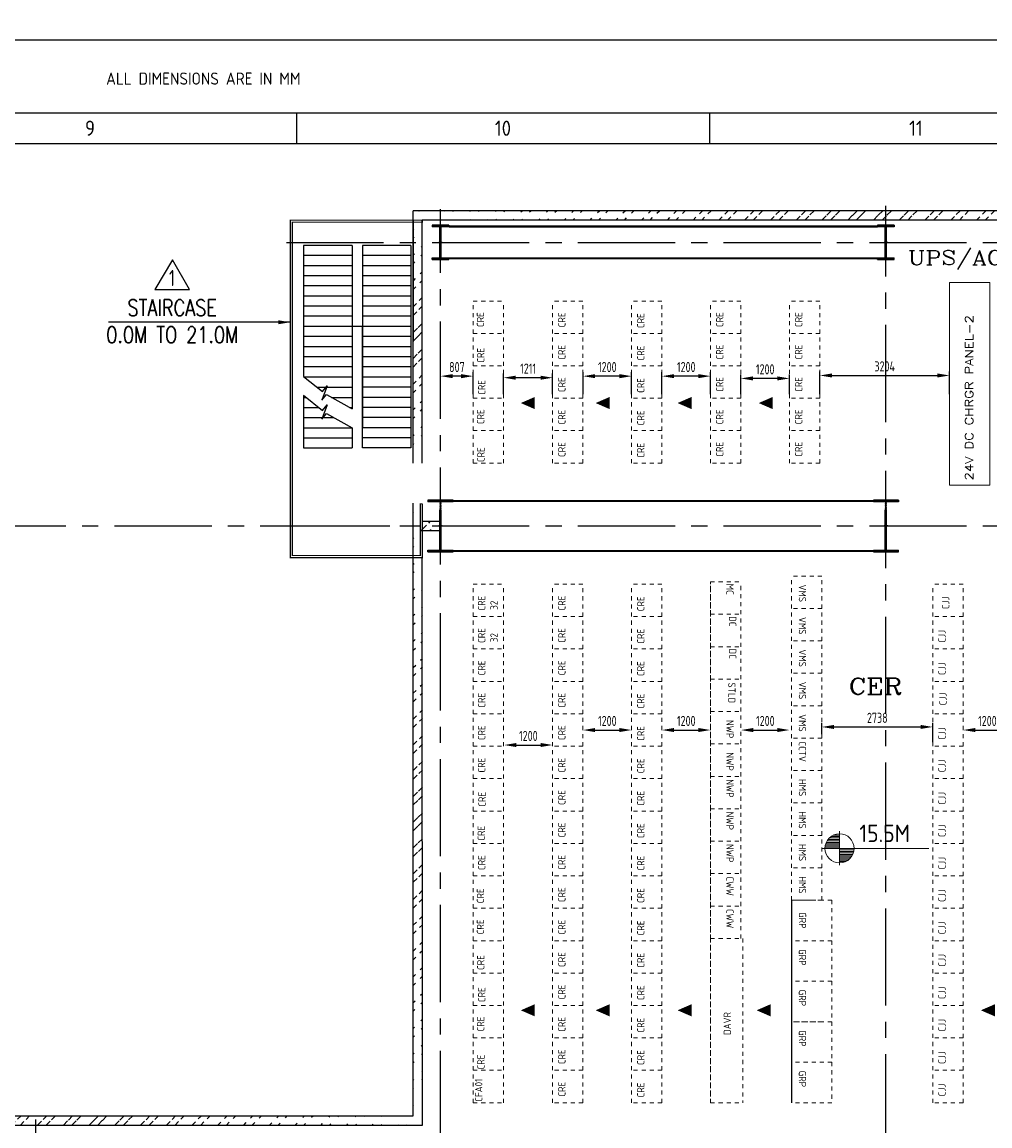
# Model space of a CAD drawing. Extents: x -287416 to 4934791, y -504132 to 1826789.
# Tile 23 of 132: x 51727 to 75633, y -230944 to -203697. Entities that reach past the tile are written whole.
import ezdxf
from ezdxf.enums import TextEntityAlignment as Align

# ---------------------------------------------------------------- set-up
doc = ezdxf.new("R2010")
doc.units = 0
doc.header["$LTSCALE"] = 800
doc.header["$MEASUREMENT"] = 0
for name, pattern in [('CENTER', [2, 1.25, -0.25, 0.25, -0.25]), ('CENTER2', [1.125, 0.75, -0.125, 0.125, -0.125]), ('CONTINOUS', [0]), ('DASHED', [0.75, 0.5, -0.25]), ('HIDDENS', [0.25, 0.125, -0.125])]:
    doc.linetypes.add(name, pattern=pattern)
doc.layers.get('0').update_dxf_attribs({"linetype": 'CONTINUOUS'})
doc.layers.get('DEFPOINTS').update_dxf_attribs({"linetype": 'CONTINUOUS'})
for name, color, linetype in [('COL', 1, 'CENTER'), ('GRID', 8, 'CENTER'), ('HANGERS', 1, 'CONTINUOUS'), ('HATCH', 9, 'CONTINUOUS'), ('WALL', 6, 'CONTINUOUS'), ('WALLH', 2, 'CONTINUOUS')]:
    doc.layers.add(name, color=color, linetype=linetype)
for name, color, linetype, lineweight in [('DIM', 4, 'CONTINUOUS', 15), ('LEADER', 4, 'CONTINUOUS', 15), ('pnl', 251, 'HIDDENS', 9), ('T', 3, 'CONTINUOUS', 15), ('TEXT', 3, 'CONTINUOUS', 15)]:
    doc.layers.add(name, color=color, linetype=linetype, lineweight=lineweight)
doc.styles.add('ROMANC', font='romanc')
doc.styles.add('ROMANS', font='ISO9.shx', dxfattribs={"width": 0.8})
doc.styles.add('S3', font='ROMANS1.SHX', dxfattribs={"width": 0.8})
doc.styles.get("Standard").update_dxf_attribs({"font": 'ISO9'})
doc.dimstyles.new('GS', dxfattribs={"dimscale": 100, "dimtxt": 2.5, "dimasz": 3, "dimexe": 1, "dimexo": 1, "dimgap": 1, "dimtad": 1, "dimdec": 0, "dimzin": 0, "dimdsep": 46, "dimtxsty": 'ROMANS', "dimcen": 0.09, "dimclrd": 4, "dimclre": 8, "dimclrt": 3, "dimadec": 0, "dimazin": 0, "dimtfac": 1, "dimtdec": 0, "dimtofl": 0, "dimtmove": 0, "dimatfit": 3, "dimfxl": 1, "dimtolj": 1, "dimtzin": 0, "dimarcsym": 0})
pattern_1 = [(45, (-23816.73, -357656.9), (-318.198, 318.198), []), (45, (-23604.6, -357656.9), (-318.198, 318.198), [])]

# ---------------------------------------------------------------- blocks, each defined once
blk = doc.blocks.new('A$C731D3036')
for p, q in [((-1256.21, 1843.18), (-1256.21, 1832.06)), ((-1105.02, 1843.18), (-1105.02, 1832.06)), ((-2401.24, 1832.07), (-215.67, 1832.07))]:
    blk.add_line(p, q)
for points in [[(0, 1869.86), (-2643.59, 1869.86), (-2643.59, 0), (0, 0)], [(-26.68, 1843.18), (-2616.91, 1843.18), (-2616.91, 26.68), (-26.68, 26.68)]]:
    blk.add_lwpolyline(points, close=True)
blk.add_text('ALL DIMENSIONS ARE IN MM', height=4.4467).set_placement((-1290.3, 1853.55), align=Align.CENTER)
for s, height, p in [('9', 5.56, (-1331.8, 1837.62)), ('10', 5.558, (-1180.61, 1837.62)), ('11', 5.558, (-1029.42, 1837.62))]:
    blk.add_text(s, height=height).set_placement(p, align=Align.MIDDLE)
blk = doc.blocks.new('*X7')
at = {"color": 0}
for p, q in [((36132, 29350), (36330, 29350)), ((36154, 29375), (36330, 29375)), ((36183, 29400), (36330, 29400)), ((36226, 29425), (36330, 29425)), ((36080, 29200), (36330, 29200)), ((36081, 29225), (36330, 29225)), ((36085, 29250), (36330, 29250)), ((36092, 29275), (36330, 29275)), ((36102, 29300), (36330, 29300)), ((36115, 29325), (36330, 29325))]:
    blk.add_line(p, q, dxfattribs=at)
blk = doc.blocks.new('LL')
for p, q in [((-711, 0), (-711, 423)), ((-1136, 0), (-711, 0)), ((1493, 0), (-711, 0)), ((-711, 0), (-711, -418))]:
    blk.add_line(p, q)
for start, end in [(90, 180), (0, 90), (180, 270), (270, 0)]:
    blk.add_arc((-711, 0), 360, start, end)
at = {"xscale": 1.440000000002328, "yscale": 1.440000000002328, "zscale": 1.440000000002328}
blk.add_blockref('*X7', (-53026, -42044), dxfattribs=at)
at = {"xscale": 1.440000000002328, "yscale": 1.440000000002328, "zscale": 1.440000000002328, "rotation": 180}
blk.add_blockref('*X7', (51604, 42044), dxfattribs=at)
at = {"flags": 4}
blk.add_attdef('LEVEL', (-222, 154), '', height=432, dxfattribs=at)
blk = doc.blocks.new('*D274')
at = {"layer": 'DEFPOINTS', "color": 0, "transparency": 16777216}
for p in [(63632, -221542), (64832, -221542), (64832, -221542)]:
    blk.add_point(p, dxfattribs=at)
at = {"layer": 'WALLH', "color": 4, "lineweight": -2, "transparency": 16777216}
blk.add_line((63932, -221542), (64532, -221542), dxfattribs=at)
at = {"layer": 'WALLH', "color": 4, "transparency": 16777216}
for points in [[(63932, -221492), (63932, -221592), (63632, -221542)], [(64532, -221492), (64532, -221592), (64832, -221542)]]:
    blk.add_solid(points, dxfattribs=at)
at = {"layer": 'WALLH', "color": 3, "transparency": 16777216, "insert": (64232, -221317), "char_height": 250, "attachment_point": 5, "style": 'ROMANS'}
blk.add_mtext('\\A1;1200', dxfattribs=at)
blk = doc.blocks.new('*D275')
at = {"layer": 'DEFPOINTS', "color": 0, "transparency": 16777216}
for p in [(65582, -221172), (66782, -221172), (66782, -221172)]:
    blk.add_point(p, dxfattribs=at)
at = {"layer": 'WALLH', "color": 4, "lineweight": -2, "transparency": 16777216}
blk.add_line((65882, -221172), (66482, -221172), dxfattribs=at)
at = {"layer": 'WALLH', "color": 4, "transparency": 16777216}
for points in [[(65882, -221122), (65882, -221222), (65582, -221172)], [(66482, -221122), (66482, -221222), (66782, -221172)]]:
    blk.add_solid(points, dxfattribs=at)
at = {"layer": 'WALLH', "color": 3, "transparency": 16777216, "insert": (66182, -220947), "char_height": 250, "attachment_point": 5, "style": 'ROMANS'}
blk.add_mtext('\\A1;1200', dxfattribs=at)
blk = doc.blocks.new('*D276')
at = {"layer": 'DEFPOINTS', "color": 0, "transparency": 16777216}
for p in [(67532, -221172), (68732, -221172), (68732, -221172)]:
    blk.add_point(p, dxfattribs=at)
at = {"layer": 'DIM', "color": 4, "lineweight": -2, "transparency": 16777216}
blk.add_line((67832, -221172), (68432, -221172), dxfattribs=at)
at = {"layer": 'DIM', "color": 4, "transparency": 16777216}
for points in [[(67832, -221122), (67832, -221222), (67532, -221172)], [(68432, -221122), (68432, -221222), (68732, -221172)]]:
    blk.add_solid(points, dxfattribs=at)
at = {"layer": 'DIM', "color": 3, "transparency": 16777216, "insert": (68132, -220947), "char_height": 250, "attachment_point": 5, "style": 'ROMANS'}
blk.add_mtext('\\A1;1200', dxfattribs=at)
blk = doc.blocks.new('*D277')
at = {"layer": 'DEFPOINTS', "color": 0, "transparency": 16777216}
for p in [(74970, -221172), (76170, -221172), (76170, -221172)]:
    blk.add_point(p, dxfattribs=at)
at = {"layer": 'DIM', "color": 4, "lineweight": -2, "transparency": 16777216}
blk.add_line((75270, -221172), (75870, -221172), dxfattribs=at)
at = {"layer": 'DIM', "color": 4, "transparency": 16777216}
for points in [[(75270, -221122), (75270, -221222), (74970, -221172)], [(75870, -221122), (75870, -221222), (76170, -221172)]]:
    blk.add_solid(points, dxfattribs=at)
at = {"layer": 'DIM', "color": 3, "transparency": 16777216, "insert": (75570, -220947), "char_height": 250, "attachment_point": 5, "style": 'ROMANS'}
blk.add_mtext('\\A1;1200', dxfattribs=at)
blk = doc.blocks.new('*D278')
at = {"layer": 'DEFPOINTS', "color": 0, "transparency": 16777216}
for p in [(69485, -221172), (70685, -221172), (70685, -221172)]:
    blk.add_point(p, dxfattribs=at)
at = {"layer": 'DIM', "color": 4, "lineweight": -2, "transparency": 16777216}
blk.add_line((69785, -221172), (70385, -221172), dxfattribs=at)
at = {"layer": 'DIM', "color": 4, "transparency": 16777216}
for points in [[(69785, -221122), (69785, -221222), (69485, -221172)], [(70385, -221122), (70385, -221222), (70685, -221172)]]:
    blk.add_solid(points, dxfattribs=at)
at = {"layer": 'DIM', "color": 3, "transparency": 16777216, "insert": (70085, -220947), "char_height": 250, "attachment_point": 5, "style": 'ROMANS'}
blk.add_mtext('\\A1;1200', dxfattribs=at)
blk = doc.blocks.new('*D283')
at = {"layer": 'DEFPOINTS', "color": 0, "transparency": 16777216}
for p in [(62063, -212437), (62063, -212715), (62870, -212982)]:
    blk.add_point(p, dxfattribs=at)
at = {"layer": 'DIM', "color": 8, "lineweight": -2, "transparency": 16777216}
for p, q in [((62063, -212615), (62063, -212337)), ((62870, -212882), (62870, -212337))]:
    blk.add_line(p, q, dxfattribs=at)
at = {"layer": 'DIM', "color": 4, "lineweight": -2, "transparency": 16777216}
blk.add_line((62570, -212437), (62363, -212437), dxfattribs=at)
at = {"layer": 'DIM', "color": 4, "transparency": 16777216}
for points in [[(62363, -212387), (62363, -212487), (62063, -212437)], [(62570, -212387), (62570, -212487), (62870, -212437)]]:
    blk.add_solid(points, dxfattribs=at)
at = {"layer": 'DIM', "color": 3, "transparency": 16777216, "insert": (62467, -212212), "char_height": 250, "attachment_point": 5, "style": 'ROMANS'}
blk.add_mtext('\\A1;807', dxfattribs=at)
blk = doc.blocks.new('*D284')
at = {"layer": 'DEFPOINTS', "color": 0, "transparency": 16777216}
for p in [(63620, -212475), (63620, -212982), (64832, -212982)]:
    blk.add_point(p, dxfattribs=at)
at = {"layer": 'DIM', "color": 8, "lineweight": -2, "transparency": 16777216}
for p, q in [((63620, -212882), (63620, -212375)), ((64832, -212882), (64832, -212375))]:
    blk.add_line(p, q, dxfattribs=at)
at = {"layer": 'DIM', "color": 4, "lineweight": -2, "transparency": 16777216}
blk.add_line((64532, -212475), (63920, -212475), dxfattribs=at)
at = {"layer": 'DIM', "color": 4, "transparency": 16777216}
for points in [[(63920, -212425), (63920, -212525), (63620, -212475)], [(64532, -212425), (64532, -212525), (64832, -212475)]]:
    blk.add_solid(points, dxfattribs=at)
at = {"layer": 'DIM', "color": 3, "transparency": 16777216, "insert": (64226, -212250), "char_height": 250, "attachment_point": 5, "style": 'ROMANS'}
blk.add_mtext('\\A1;1211', dxfattribs=at)
blk = doc.blocks.new('*D285')
at = {"layer": 'DEFPOINTS', "color": 0, "transparency": 16777216}
for p in [(65582, -212437), (65582, -212982), (66782, -212982)]:
    blk.add_point(p, dxfattribs=at)
at = {"layer": 'DIM', "color": 8, "lineweight": -2, "transparency": 16777216}
for p, q in [((65582, -212882), (65582, -212337)), ((66782, -212882), (66782, -212337))]:
    blk.add_line(p, q, dxfattribs=at)
at = {"layer": 'DIM', "color": 4, "lineweight": -2, "transparency": 16777216}
blk.add_line((66482, -212437), (65882, -212437), dxfattribs=at)
at = {"layer": 'DIM', "color": 4, "transparency": 16777216}
for points in [[(65882, -212387), (65882, -212487), (65582, -212437)], [(66482, -212387), (66482, -212487), (66782, -212437)]]:
    blk.add_solid(points, dxfattribs=at)
at = {"layer": 'DIM', "color": 3, "transparency": 16777216, "insert": (66182, -212212), "char_height": 250, "attachment_point": 5, "style": 'ROMANS'}
blk.add_mtext('\\A1;1200', dxfattribs=at)
blk = doc.blocks.new('*D286')
at = {"layer": 'DEFPOINTS', "color": 0, "transparency": 16777216}
for p in [(67532, -212437), (67532, -212982), (68732, -212982)]:
    blk.add_point(p, dxfattribs=at)
at = {"layer": 'DIM', "color": 8, "lineweight": -2, "transparency": 16777216}
for p, q in [((67532, -212882), (67532, -212337)), ((68732, -212882), (68732, -212337))]:
    blk.add_line(p, q, dxfattribs=at)
at = {"layer": 'DIM', "color": 4, "lineweight": -2, "transparency": 16777216}
blk.add_line((68432, -212437), (67832, -212437), dxfattribs=at)
at = {"layer": 'DIM', "color": 4, "transparency": 16777216}
for points in [[(67832, -212387), (67832, -212487), (67532, -212437)], [(68432, -212387), (68432, -212487), (68732, -212437)]]:
    blk.add_solid(points, dxfattribs=at)
at = {"layer": 'DIM', "color": 3, "transparency": 16777216, "insert": (68132, -212212), "char_height": 250, "attachment_point": 5, "style": 'ROMANS'}
blk.add_mtext('\\A1;1200', dxfattribs=at)
blk = doc.blocks.new('*D287')
at = {"layer": 'DEFPOINTS', "color": 0, "transparency": 16777216}
for p in [(69482, -212493), (69482, -212982), (70682, -212982)]:
    blk.add_point(p, dxfattribs=at)
at = {"layer": 'DIM', "color": 8, "lineweight": -2, "transparency": 16777216}
for p, q in [((69482, -212882), (69482, -212393)), ((70682, -212882), (70682, -212393))]:
    blk.add_line(p, q, dxfattribs=at)
at = {"layer": 'DIM', "color": 4, "lineweight": -2, "transparency": 16777216}
blk.add_line((70382, -212493), (69782, -212493), dxfattribs=at)
at = {"layer": 'DIM', "color": 4, "transparency": 16777216}
for points in [[(69782, -212443), (69782, -212543), (69482, -212493)], [(70382, -212443), (70382, -212543), (70682, -212493)]]:
    blk.add_solid(points, dxfattribs=at)
at = {"layer": 'DIM', "color": 3, "transparency": 16777216, "insert": (70082, -212268), "char_height": 250, "attachment_point": 5, "style": 'ROMANS'}
blk.add_mtext('\\A1;1200', dxfattribs=at)
blk = doc.blocks.new('*D288')
at = {"layer": 'DEFPOINTS', "color": 0, "transparency": 16777216}
for p in [(74636, -212420), (71432, -212982), (74636, -212982)]:
    blk.add_point(p, dxfattribs=at)
at = {"layer": 'DIM', "color": 8, "lineweight": -2, "transparency": 16777216}
for p, q in [((71432, -212882), (71432, -212320)), ((74636, -212882), (74636, -212320))]:
    blk.add_line(p, q, dxfattribs=at)
at = {"layer": 'DIM', "color": 4, "lineweight": -2, "transparency": 16777216}
blk.add_line((71732, -212420), (74336, -212420), dxfattribs=at)
at = {"layer": 'DIM', "color": 4, "transparency": 16777216}
for points in [[(71732, -212370), (71732, -212470), (71432, -212420)], [(74336, -212370), (74336, -212470), (74636, -212420)]]:
    blk.add_solid(points, dxfattribs=at)
at = {"layer": 'DIM', "color": 3, "transparency": 16777216, "insert": (73034, -212195), "char_height": 250, "attachment_point": 5, "style": 'ROMANS'}
blk.add_mtext('\\A1;3204', dxfattribs=at)
blk = doc.blocks.new('*D292')
at = {"layer": 'DEFPOINTS', "color": 0, "transparency": 16777216}
for p in [(74220, -221096), (71482, -221372), (74220, -221572)]:
    blk.add_point(p, dxfattribs=at)
at = {"layer": 'DIM', "color": 8, "lineweight": -2, "transparency": 16777216}
for p, q in [((71482, -221272), (71482, -220996)), ((74220, -221472), (74220, -220996))]:
    blk.add_line(p, q, dxfattribs=at)
at = {"layer": 'DIM', "color": 4, "lineweight": -2, "transparency": 16777216}
blk.add_line((71782, -221096), (73920, -221096), dxfattribs=at)
at = {"layer": 'DIM', "color": 4, "transparency": 16777216}
for points in [[(71782, -221046), (71782, -221146), (71482, -221096)], [(73920, -221046), (73920, -221146), (74220, -221096)]]:
    blk.add_solid(points, dxfattribs=at)
at = {"layer": 'DIM', "color": 3, "transparency": 16777216, "insert": (72851, -220871), "char_height": 250, "attachment_point": 5, "style": 'ROMANS'}
blk.add_mtext('\\A1;2738', dxfattribs=at)
blk = doc.blocks.new('e row column')
at = {"layer": 'COL'}
h = blk.add_hatch(dxfattribs=at)
h.set_pattern_fill('ANSI31', color=256, scale=100, style=0)
h.paths.add_polyline_path([(-205, -385), (205, -385), (205, -425), (-205, -425)])
h.paths.add_polyline_path([(205, 425), (205, 385), (-205, 385), (-205, 425)])
edge = h.paths.add_edge_path()
edge.add_line((-16, -385), (-16, 385))
edge.add_line((16, -385), (16, 385))
for p, q in [((205, 425), (-205, 425)), ((-205, 425), (-205, 385)), ((205, 385), (-205, 385)), ((-16, -385), (-16, 385)), ((16, -385), (16, 385)), ((205, 425), (205, 385)), ((-205, -385), (205, -385)), ((-205, -425), (-205, -385)), ((-205, -425), (205, -425)), ((205, -425), (205, -385))]:
    blk.add_line(p, q, dxfattribs=at)
at = {"layer": 'COL', "color": 2}
for p, q in [((0, -475), (0, 475)), ((44, 0), (-44, 0))]:
    blk.add_line(p, q, dxfattribs=at)
blk = doc.blocks.new('A$C14326149')
at = {"layer": 'COL'}
h = blk.add_hatch(dxfattribs=at)
h.set_pattern_fill('ANSI31', color=256, scale=100, style=0)
h.paths.add_polyline_path([(310, 640), (0, 640), (0, 600), (310, 600)])
h.paths.add_polyline_path([(0, 600), (0, 640), (-310, 640), (-310, 600)])
h.paths.add_polyline_path([(0, -640), (0, -600), (-310, -600), (-310, -640)])
h.paths.add_polyline_path([(0, -600), (0, -640), (310, -640), (310, -600)])
h.paths.add_polyline_path([(-16, 0), (0, 0), (0, 600), (-16, 600)])
h.paths.add_polyline_path([(0, 0), (16, 0), (16, 600), (0, 600)])
h.paths.add_polyline_path([(16, 0), (0, 0), (0, -600), (16, -600)])
h.paths.add_polyline_path([(-16, -600), (0, -600), (0, 0), (-16, 0)])
for p, q in [((310, 640), (-310, 640)), ((-310, 640), (-310, 600)), ((310, 600), (-310, 600)), ((-16, -600), (-16, 600)), ((16, -600), (16, 600)), ((310, 640), (310, 600)), ((-310, -600), (310, -600)), ((-310, -640), (-310, -600)), ((-310, -640), (310, -640)), ((310, -640), (310, -600))]:
    blk.add_line(p, q, dxfattribs=at)
at = {"layer": 'COL', "color": 2}
for p, q in [((0, -672), (0, 672)), ((44, 0), (-44, 0))]:
    blk.add_line(p, q, dxfattribs=at)

msp = doc.modelspace()

# ---------------------------------------------------------------- hatches: boundary and pattern name
at = {"layer": 'HATCH'}
h = msp.add_hatch(dxfattribs=at)
h.set_pattern_fill('ANSI32', color=256, scale=1200, style=0)
h.set_pattern_definition(pattern_1)
edge = h.paths.add_edge_path()
edge.add_line((61383.1, -214587.7), (61384, -208353.4))
edge.add_line((61613.1, -214587.7), (61612.7, -208583.4))
h = msp.add_hatch(dxfattribs=at)
h.set_pattern_fill('ANSI32', color=256, scale=1200, style=0)
h.set_pattern_definition([(45, (-22816.73, -355705.13), (-318.198, 318.198), []), (45, (-22604.6, -355705.13), (-318.198, 318.198), [])])
edge = h.paths.add_edge_path()
edge.add_line((83609.1, -208355.2), (61383.1, -208353.4))
edge.add_line((83379.1, -208585.1), (61613.1, -208583.4))
h = msp.add_hatch(dxfattribs=at)
h.set_pattern_fill('ANSI32', color=256, scale=1200, style=0)
h.set_pattern_definition([(45, (-25053.42, -360799.9), (-318.198, 318.198), []), (45, (-24841.3, -360799.9), (-318.198, 318.198), [])])
edge = h.paths.add_edge_path()
edge.add_line((61387.6, -230695.2), (61390, -215573.6))
edge.add_line((61617.1, -230925.2), (61613, -216915.2))
h = msp.add_hatch(dxfattribs=at)
h.set_pattern_fill('ANSI32', color=256, scale=1200, style=0)
h.set_pattern_definition(pattern_1)
edge = h.paths.add_edge_path()
edge.add_line((61613.1, -216020.2), (61863.1, -216020.2))
edge.add_line((61383.1, -216250.2), (61863.1, -216250.2))
h = msp.add_hatch(dxfattribs=at)
h.set_pattern_fill('ANSI32', color=256, scale=1200, style=0)
h.set_pattern_definition([(45, (67772.36, -311993.4), (-318.198, 318.198), []), (45, (67984.5, -311993.4), (-318.198, 318.198), [])])
edge = h.paths.add_edge_path()
edge.add_line((61387.6, -230695.2), (45563.1, -230695.2))
edge.add_line((61617.2, -230921.8), (45563.1, -230925.2))

# ---------------------------------------------------------------- linework, layer by layer
msp.add_line((70731.7, -225371.7), (70731.7, -230371.7))
msp.add_line((70731.7, -225371.7), (70731.7, -230371.7))
at = {"linetype": 'DASHED', "const_width": 50, "flags": 128}
for points in [[(62268.1, -208742.7), (72858.1, -208742.7)], [(62268.1, -209527.7), (72858.1, -209527.7)], [(62373.1, -215515.2), (72753.1, -215515.2)], [(62373.1, -216755.2), (72753.1, -216755.2)]]:
    msp.add_lwpolyline(points, dxfattribs=at)
at = {"layer": 'DIM'}
for p, q in [((74632.3, -210124), (74632.3, -215124)), ((74632.3, -210124), (75632.3, -210124)), ((75632.3, -210124), (75632.3, -215124)), ((74632.3, -215124), (75632.3, -215124))]:
    msp.add_line(p, q, dxfattribs=at)
at = {"layer": 'GRID', "linetype": 'CENTER2', "ltscale": 4}
for p, q in [((62063.1, -274689.5), (62063.1, -208311.8)), ((73063.1, -274773.7), (73063.1, -208232.9)), ((58254.9, -209135.2), (85528.7, -209135.2)), ((10.3, -216135.2), (61560.3, -216135.2)), ((58254.9, -216135.2), (85528.7, -216135.2)), ((52063.1, -274689.5), (52063.1, -230785.2))]:
    msp.add_line(p, q, dxfattribs=at)
at = {"layer": 'HANGERS', "linetype": 'Continuous'}
for p, q in [((55441.8, -209563.8), (55002.8, -210294.7)), ((55859.9, -210294.7), (55441.8, -209563.8)), ((55002.8, -210294.7), (55859.9, -210294.7))]:
    msp.add_line(p, q, dxfattribs=at)
at = {"layer": 'pnl'}
for p, q in [((62870.3, -214582.2), (62870.3, -210582.2)), ((62870.3, -210582.2), (63620.3, -210582.2)), ((63620.3, -214582.2), (63620.3, -210582.2)), ((64831.7, -214582.2), (64831.7, -210582.2)), ((65581.7, -210582.2), (64831.7, -210582.2)), ((65581.7, -214582.2), (65581.7, -210582.2)), ((66781.7, -214582.2), (66781.7, -210582.2)), ((67531.7, -210582.2), (66781.7, -210582.2)), ((67531.7, -214582.2), (67531.7, -210582.2)), ((69481.7, -210582.2), (68731.7, -210582.2)), ((68731.7, -214582.2), (68731.7, -210582.2)), ((69481.7, -214582.2), (69481.7, -210582.2)), ((70681.7, -214582.2), (70681.7, -210582.2)), ((71431.7, -210582.2), (70681.7, -210582.2)), ((71431.7, -214582.2), (71431.7, -210582.2)), ((62870.3, -211382.2), (63620.3, -211382.2)), ((65581.7, -211382.2), (64831.7, -211382.2)), ((67531.7, -211382.2), (66781.7, -211382.2)), ((69481.7, -211382.2), (68731.7, -211382.2)), ((71431.7, -211382.2), (70681.7, -211382.2)), ((62870.3, -212182.2), (63620.3, -212182.2)), ((65581.7, -212182.2), (64831.7, -212182.2)), ((67531.7, -212182.2), (66781.7, -212182.2)), ((69481.7, -212182.2), (68731.7, -212182.2)), ((71431.7, -212182.2), (70681.7, -212182.2)), ((62870.3, -212982.2), (63620.3, -212982.2)), ((65581.7, -212982.2), (64831.7, -212982.2)), ((67531.7, -212982.2), (66781.7, -212982.2)), ((69481.7, -212982.2), (68731.7, -212982.2)), ((71431.7, -212982.2), (70681.7, -212982.2)), ((62870.3, -213782.2), (63620.3, -213782.2)), ((65581.7, -213782.2), (64831.7, -213782.2)), ((67531.7, -213782.2), (66781.7, -213782.2)), ((69481.7, -213782.2), (68731.7, -213782.2)), ((71431.7, -213782.2), (70681.7, -213782.2)), ((62870.3, -214582.2), (63620.3, -214582.2)), ((65581.7, -214582.2), (64831.7, -214582.2)), ((67531.7, -214582.2), (66781.7, -214582.2)), ((69481.7, -214582.2), (68731.7, -214582.2)), ((71431.7, -214582.2), (70681.7, -214582.2)), ((70731.7, -225371.7), (70731.7, -217371.7)), ((71481.7, -217371.7), (70731.7, -217371.7)), ((71481.7, -225371.7), (71481.7, -217371.7)), ((71481.7, -225371.7), (71481.7, -217371.7)), ((68731.7, -220715.7), (68731.7, -217515.7)), ((68731.7, -230371.7), (68731.7, -217515.7)), ((68731.7, -217515.7), (69481.7, -217515.7)), ((68731.7, -230371.7), (68731.7, -217571.7)), ((69481.7, -220715.7), (69481.7, -217515.7)), ((71481.7, -218171.7), (70731.7, -218171.7)), ((68731.7, -218315.7), (69481.7, -218315.7)), ((71481.7, -218971.7), (70731.7, -218971.7)), ((68731.7, -219115.7), (69481.7, -219115.7)), ((71481.7, -219771.7), (70731.7, -219771.7)), ((68731.7, -219915.7), (69481.7, -219915.7)), ((71481.7, -220571.7), (70731.7, -220571.7)), ((68731.7, -226315.7), (68731.7, -220715.7)), ((68731.7, -220715.7), (69481.7, -220715.7)), ((68731.7, -220715.7), (69481.7, -220715.7)), ((68731.7, -220715.7), (69481.7, -220715.7)), ((68731.7, -220715.7), (69481.7, -220715.7)), ((69481.7, -226315.7), (69481.7, -220715.7)), ((68731.7, -221515.7), (69481.7, -221515.7)), ((71481.7, -221371.7), (70731.7, -221371.7)), ((68731.7, -222315.7), (69481.7, -222315.7)), ((71481.7, -222171.7), (70731.7, -222171.7)), ((68731.7, -223115.7), (69481.7, -223115.7)), ((71481.7, -222971.7), (70731.7, -222971.7)), ((68731.7, -223915.7), (69481.7, -223915.7)), ((71481.7, -223771.7), (70731.7, -223771.7)), ((68731.7, -224715.7), (69481.7, -224715.7)), ((71481.7, -224571.7), (70731.7, -224571.7)), ((68731.7, -225515.7), (69481.7, -225515.7)), ((70731.7, -225371.7), (71281.7, -225371.7)), ((71481.7, -225371.7), (70731.7, -225371.7)), ((71731.7, -225371.7), (70731.7, -225371.7)), ((71731.7, -225371.7), (71181.7, -225371.7)), ((71731.7, -225371.7), (71731.7, -226371.7)), ((68731.7, -226315.7), (69481.7, -226315.7)), ((68731.7, -226315.7), (69531.7, -226315.7)), ((68731.7, -226315.7), (68731.7, -230371.7)), ((69531.7, -226315.7), (69531.7, -230371.7)), ((70731.7, -226315.7), (70731.7, -230371.7)), ((71731.7, -226371.7), (70731.7, -226371.7)), ((71731.7, -226371.7), (71731.7, -227371.7)), ((71731.7, -227371.7), (70731.7, -227371.7)), ((71731.7, -227371.7), (71731.7, -228371.7)), ((71731.7, -228371.7), (70731.7, -228371.7)), ((71481.7, -228371.7), (70731.7, -228371.7)), ((71731.7, -228371.7), (70731.7, -228371.7)), ((71731.7, -228371.7), (71731.7, -229371.7)), ((71731.7, -229371.7), (70731.7, -229371.7)), ((71731.7, -229371.7), (71731.7, -230371.7)), ((68731.7, -230371.7), (69481.7, -230371.7)), ((71731.7, -230371.7), (70731.7, -230371.7))]:
    msp.add_line(p, q, dxfattribs=at)
at = {"layer": 'pnl', "color": 4}
for p, q in [((62870.3, -230371.7), (62870.3, -217571.7)), ((62870.3, -217571.7), (63620.3, -217571.7)), ((63620.3, -230371.7), (63620.3, -217571.7)), ((64831.7, -230371.7), (64831.7, -217571.7)), ((65581.7, -217571.7), (64831.7, -217571.7)), ((65581.7, -230371.7), (65581.7, -217571.7)), ((66781.7, -230371.7), (66781.7, -217571.7)), ((67531.7, -217571.7), (66781.7, -217571.7)), ((67531.7, -230371.7), (67531.7, -217571.7)), ((62870.3, -218371.7), (63620.3, -218371.7)), ((62870.3, -218371.7), (63620.3, -218371.7)), ((65581.7, -218371.7), (64831.7, -218371.7)), ((67531.7, -218371.7), (66781.7, -218371.7)), ((62870.3, -219171.7), (63620.3, -219171.7)), ((62870.3, -219171.7), (63620.3, -219171.7)), ((65581.7, -219171.7), (64831.7, -219171.7)), ((67531.7, -219171.7), (66781.7, -219171.7)), ((62870.3, -219971.7), (63620.3, -219971.7)), ((62870.3, -219971.7), (63620.3, -219971.7)), ((65581.7, -219971.7), (64831.7, -219971.7)), ((67531.7, -219971.7), (66781.7, -219971.7)), ((62870.3, -220771.7), (63620.3, -220771.7)), ((62870.3, -220771.7), (63620.3, -220771.7)), ((65581.7, -220771.7), (64831.7, -220771.7)), ((67531.7, -220771.7), (66781.7, -220771.7)), ((62870.3, -221571.7), (63620.3, -221571.7)), ((62870.3, -221571.7), (63620.3, -221571.7)), ((65581.7, -221571.7), (64831.7, -221571.7)), ((67531.7, -221571.7), (66781.7, -221571.7)), ((62870.3, -222371.7), (63620.3, -222371.7)), ((65581.7, -222371.7), (64831.7, -222371.7)), ((67531.7, -222371.7), (66781.7, -222371.7)), ((62870.3, -223171.7), (63620.3, -223171.7)), ((65581.7, -223171.7), (64831.7, -223171.7)), ((67531.7, -223171.7), (66781.7, -223171.7)), ((62870.3, -223971.7), (63620.3, -223971.7)), ((65581.7, -223971.7), (64831.7, -223971.7)), ((67531.7, -223971.7), (66781.7, -223971.7)), ((62870.3, -224771.7), (63620.3, -224771.7)), ((65581.7, -224771.7), (64831.7, -224771.7)), ((67531.7, -224771.7), (66781.7, -224771.7)), ((62870.3, -225571.7), (63620.3, -225571.7)), ((65581.7, -225571.7), (64831.7, -225571.7)), ((67531.7, -225571.7), (66781.7, -225571.7)), ((62870.3, -226371.7), (63620.3, -226371.7)), ((65581.7, -226371.7), (64831.7, -226371.7)), ((67531.7, -226371.7), (66781.7, -226371.7)), ((62870.3, -227171.7), (63620.3, -227171.7)), ((65581.7, -227171.7), (64831.7, -227171.7)), ((67531.7, -227171.7), (66781.7, -227171.7)), ((62870.3, -227971.7), (63620.3, -227971.7)), ((65581.7, -227971.7), (64831.7, -227971.7)), ((67531.7, -227971.7), (66781.7, -227971.7)), ((62870.3, -228771.7), (63620.3, -228771.7)), ((65581.7, -228771.7), (64831.7, -228771.7)), ((67531.7, -228771.7), (66781.7, -228771.7)), ((62870.3, -229571.7), (63620.3, -229571.7)), ((65581.7, -229571.7), (64831.7, -229571.7)), ((67531.7, -229571.7), (66781.7, -229571.7)), ((62870.3, -230371.7), (63620.3, -230371.7)), ((65581.7, -230371.7), (64831.7, -230371.7)), ((67531.7, -230371.7), (66781.7, -230371.7))]:
    msp.add_line(p, q, dxfattribs=at)
at = {"layer": 'pnl', "color": 2}
for p, q in [((74219.7, -230371.7), (74219.7, -217571.7)), ((74969.7, -217571.7), (74219.7, -217571.7)), ((74969.7, -230371.7), (74969.7, -217571.7)), ((74969.7, -218371.7), (74219.7, -218371.7)), ((74969.7, -219171.7), (74219.7, -219171.7)), ((74969.7, -219971.7), (74219.7, -219971.7)), ((74969.7, -220771.7), (74219.7, -220771.7)), ((74969.7, -221571.7), (74219.7, -221571.7)), ((74969.7, -222371.7), (74219.7, -222371.7)), ((74969.7, -223171.7), (74219.7, -223171.7)), ((74969.7, -223971.7), (74219.7, -223971.7)), ((74969.7, -224771.7), (74219.7, -224771.7)), ((74969.7, -225571.7), (74219.7, -225571.7)), ((74969.7, -226371.7), (74219.7, -226371.7)), ((74969.7, -227171.7), (74219.7, -227171.7)), ((74969.7, -227971.7), (74219.7, -227971.7)), ((74969.7, -228771.7), (74219.7, -228771.7)), ((74969.7, -229571.7), (74219.7, -229571.7)), ((74969.7, -230371.7), (74219.7, -230371.7))]:
    msp.add_line(p, q, dxfattribs=at)
at = {"layer": 'TEXT', "ltscale": 101}
for points in [[(64045, -213100.6, 0, 300, 0), (64390.9, -213100.6, 300, 300, 0)], [(65893.5, -213100.6, 0, 300, 0), (66239.3, -213100.6, 300, 300, 0)], [(67917.1, -213100.6, 0, 300, 0), (68262.9, -213100.6, 300, 300, 0)], [(69921.2, -213100.6, 0, 300, 0), (70267, -213100.6, 300, 300, 0)], [(67917.1, -228090.1, 0, 300, 0), (68262.9, -228090.1, 300, 300, 0)], [(69870.1, -228090.1, 0, 300, 0), (70215.9, -228090.1, 300, 300, 0)]]:
    msp.add_lwpolyline(points, format="xyseb", dxfattribs=at)
at = {"layer": 'TEXT', "color": 4, "ltscale": 101}
for points in [[(64045, -228090.1, 0, 300, 0), (64390.9, -228090.1, 300, 300, 0)], [(65893.5, -228090.1, 0, 300, 0), (66239.3, -228090.1, 300, 300, 0)]]:
    msp.add_lwpolyline(points, format="xyseb", dxfattribs=at)
at = {"layer": 'TEXT', "color": 2, "ltscale": 101}
msp.add_lwpolyline([(75409.1, -228090.1, 0, 300, 0), (75754.9, -228090.1, 300, 300, 0)], format="xyseb", dxfattribs=at)
at = {"layer": 'WALL'}
for p, q in [((61383.1, -214587.7), (61384, -208353.4)), ((83609.1, -208355.2), (61383.1, -208353.4)), ((61390.1, -214587.7), (61391.1, -208585.2)), ((61613.1, -214587.7), (61612.7, -208583.4)), ((83379.1, -208585.1), (61613.1, -208583.4)), ((58681.4, -209210.2), (58681.4, -212447.4)), ((59881.4, -209210.2), (58681.4, -209210.2)), ((59881.4, -209210.2), (59881.4, -213245.3)), ((60131.4, -209210.2), (60131.4, -213710.2)), ((61331.4, -209210.2), (60131.4, -209210.2)), ((61331.4, -209210.2), (61331.4, -214210.2)), ((59881.4, -209460.2), (58681.4, -209460.2)), ((61331.4, -209460.2), (60131.4, -209460.2)), ((59881.4, -209710.2), (58681.4, -209710.2)), ((61331.4, -209710.2), (60131.4, -209710.2)), ((59881.4, -209960.2), (58681.4, -209960.2)), ((61331.4, -209960.2), (60131.4, -209960.2)), ((59881.4, -210210.2), (58681.4, -210210.2)), ((61331.4, -210210.2), (60131.4, -210210.2)), ((59881.4, -210460.2), (58681.4, -210460.2)), ((61331.4, -210460.2), (60131.4, -210460.2)), ((59881.4, -210710.2), (58681.4, -210710.2)), ((61331.4, -210710.2), (60131.4, -210710.2)), ((59881.4, -210960.2), (58681.4, -210960.2)), ((61331.4, -210960.2), (60131.4, -210960.2)), ((59881.4, -211210.2), (58681.4, -211210.2)), ((60131.4, -211210.2), (59881.4, -211210.2)), ((61331.4, -211210.2), (60131.4, -211210.2)), ((59881.4, -211460.2), (58681.4, -211460.2)), ((61331.4, -211460.2), (60131.4, -211460.2)), ((59881.4, -211710.2), (58681.4, -211710.2)), ((59881.4, -211960.2), (58681.4, -211960.2)), ((61331.4, -211710.2), (60131.4, -211710.2)), ((61331.4, -211960.2), (60131.4, -211960.2)), ((59881.4, -212210.2), (58681.4, -212210.2)), ((61331.4, -212210.2), (60131.4, -212210.2)), ((59881.4, -212460.2), (58681.4, -212460.2)), ((61331.4, -212460.2), (60131.4, -212460.2)), ((59014.4, -212710.2), (59881.4, -212710.2)), ((61331.4, -212710.2), (60131.4, -212710.2)), ((58681.4, -212912.3), (58681.4, -214210.2)), ((58681.4, -212960.2), (58742.1, -212960.2)), ((59367.6, -212960.2), (59881.4, -212960.2)), ((61331.4, -212960.2), (60131.4, -212960.2)), ((58681.4, -213210.2), (59058.9, -213210.2)), ((59818.1, -213210.2), (59881.4, -213210.2)), ((61331.4, -213210.2), (60131.4, -213210.2)), ((58681.4, -213460.2), (59430.9, -213460.2)), ((61331.4, -213460.2), (60131.4, -213460.2)), ((58681.4, -213710.2), (59881.4, -213710.2)), ((59881.4, -213710.2), (59881.4, -214210.2)), ((61331.4, -213710.2), (60131.4, -213710.2)), ((58681.4, -213960.2), (59881.4, -213960.2)), ((61331.4, -213960.2), (60131.4, -213960.2)), ((58681.4, -214210.2), (59881.4, -214210.2)), ((61331.4, -214210.2), (60131.4, -214210.2)), ((61387.6, -230695.2), (61390, -215573.6)), ((61613.1, -216020.2), (62047.1, -216020.2)), ((61383.1, -216250.2), (61389.9, -216250.2)), ((61563, -216250.2), (62047.1, -216250.2)), ((61617.1, -230925.2), (61613, -216915.2)), ((45563.1, -230695.2), (61387.6, -230695.2)), ((45563.1, -230925.2), (61617.2, -230925.2))]:
    msp.add_line(p, q, dxfattribs=at)
at = {"layer": 'WALL', "const_width": 30, "flags": 128}
for points in [[(61613, -215587.7), (61613, -216915.2), (58353.1, -216915.2), (58353.1, -208585.2), (61613.1, -208585.2)], [(61613.1, -208585.2), (61613.1, -208635.2), (61613.1, -208635.2), (58403.1, -208635.2), (58403.1, -208685.2), (58403.1, -208685.2), (58403.1, -216865.2), (58453.1, -216865.2), (61563, -216865.2), (61563, -216865.2), (61563, -215587.9), (61613, -215587.7)]]:
    msp.add_lwpolyline(points, dxfattribs=at)
at = {"layer": 'WALL'}
for points in [[(60131.4, -214210.2), (60131.4, -211210.2)], [(58677.2, -212444.1), (59149.2, -212816.6), (59259.8, -212676.3), (59134.1, -213032.3), (59244.8, -212892.1), (59881.4, -213245.3)], [(58677.2, -212909), (59149.2, -213281.4), (59259.8, -213141.2), (59134.1, -213497.2), (59244.8, -213356.9), (59881.4, -213710.2)]]:
    msp.add_lwpolyline(points, dxfattribs=at)

# ---------------------------------------------------------------- block references
at = {"color": 1, "linetype": 'CONTINOUS', "lineweight": 15, "xscale": 67.46500254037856, "yscale": 67.46500254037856, "zscale": 67.46500254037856}
msp.add_blockref('A$C731D3036', (143254.7, -330291.9), dxfattribs=at)
for p in [(62063.1, -209135.2), (73063.1, -209135.2)]:
    msp.add_blockref('e row column', p)
at = {"layer": 'COL'}
for p in [(62063.1, -216135.2), (73063.1, -216135.2)]:
    msp.add_blockref('A$C14326149', p, dxfattribs=at)
at = {"layer": 'TEXT'}
msp.add_blockref('LL', (72628.9, -224092.5), dxfattribs=at).add_auto_attribs({'LEVEL': '15.5M'})

# ---------------------------------------------------------------- texts
at = {"layer": 'HANGERS', "linetype": 'Continuous', "style": 'ROMANS', "width": 0.8}
msp.add_text('1', height=400, dxfattribs=at).set_placement((55356.8, -210213.6))
at = {"layer": 'pnl', "style": 'ROMANS'}
for s, rotation, p in [('CRE', 90, (63139.8, -211223.4)), ('CRE', 90, (65149.9, -211231)), ('CRE', 90, (67099.9, -211249.8)), ('CRE', 90, (69049.9, -211224.6)), ('CRE', 90, (70999.9, -211224.6)), ('CRE', 90, (63147.6, -212104.4)), ('CRE', 90, (65149.9, -212031)), ('CRE', 90, (67099.9, -212049.8)), ('CRE', 90, (69049.9, -212024.6)), ('CRE', 90, (70999.9, -212024.6)), ('CRE', 90, (63171.3, -212898.6)), ('CRE', 90, (65149.9, -212831)), ('CRE', 90, (67099.9, -212849.8)), ('CRE', 90, (69049.9, -212824.6)), ('CRE', 90, (70999.9, -212824.6)), ('CRE', 90, (63143.6, -213621.1)), ('CRE', 90, (65149.9, -213631)), ('CRE', 90, (67099.9, -213649.8)), ('CRE', 90, (69049.9, -213624.6)), ('CRE', 90, (70999.9, -213624.6)), ('CRE', 90, (63151, -214559)), ('CRE', 90, (65149.9, -214431)), ('CRE', 90, (67099.9, -214449.8)), ('CRE', 90, (69049.9, -214424.6)), ('CRE', 90, (70999.9, -214424.6)), ('MC', 270, (69121.6, -217559.8)), ('VMS', 270, (70911.9, -217581.4)), ('DC', 270, (69188, -218360.7)), ('VMS', 270, (70911.9, -218381.4)), ('DC', 270, (69188, -219160.7)), ('VMS', 270, (70911.9, -219181.4)), ('STLD', 270, (69168.2, -219998.6)), ('VMS', 270, (70911.9, -219981.4)), ('NWP', 270, (69121.6, -220925.4)), ('VMS', 270, (70911.9, -220781.4)), ('CCTV', 270, (70911.9, -221452.8)), ('NWP', 270, (69121.6, -221725.4)), ('NWP', 270, (69121.6, -222387.4)), ('HMS', 270, (70911.9, -222381.4)), ('NWP', 270, (69121.6, -223187.4)), ('HMS', 270, (70911.9, -223181.4)), ('NWP', 270, (69121.6, -223987.4)), ('HMS', 270, (70911.9, -223981.4)), ('CWW', 270, (69121.6, -224787.4)), ('HMS', 270, (70911.9, -224781.4)), ('CWW', 270, (69121.6, -225587.4)), ('GRP', 270, (70913.4, -225668.1)), ('GRP', 270, (70911.9, -226581.4)), ('GRP', 270, (70911.9, -227581.4)), ('DAVR', 90, (69235.4, -228698.2)), ('GRP', 270, (70911.9, -228581.4)), ('GRP', 270, (70911.9, -229581.4))]:
    msp.add_text(s, height=180, rotation=rotation, dxfattribs=at).set_placement(p)
at = {"layer": 'pnl', "color": 4, "style": 'ROMANS'}
for s, p in [('CRE', (63169.2, -218221.4)), ('32', (63473.1, -218202.7)), ('CRE', (65149.9, -218220.4)), ('CRE', (67099.9, -218239.3)), ('CRE', (63169.2, -219021.4)), ('32', (63473.1, -219002.7)), ('CRE', (65149.9, -219020.4)), ('CRE', (67099.9, -219039.3)), ('CRE', (63169.2, -219821.4)), ('CRE', (65149.9, -219820.4)), ('CRE', (67099.9, -219839.3)), ('CRE', (63169.2, -220621.4)), ('CRE', (65149.9, -220620.4)), ('CRE', (67099.9, -220639.3)), ('CRE', (63169.2, -221421.4)), ('CRE', (65149.9, -221420.4)), ('CRE', (67099.9, -221439.3)), ('CRE', (63169.2, -222221.4)), ('CRE', (65149.9, -222220.4)), ('CRE', (67099.9, -222239.3)), ('CRE', (65149.9, -223020.4)), ('CRE', (67099.9, -223039.3)), ('CRE', (63179.3, -223064.4)), ('CRE', (65149.9, -223820.4)), ('CRE', (67099.9, -223839.3)), ('CRE', (63159.5, -223901.4)), ('CRE', (63171.3, -224628.4)), ('CRE', (65149.9, -224620.4)), ('CRE', (67099.9, -224639.3)), ('CRE', (63139.7, -225447)), ('CRE', (65149.9, -225420.4)), ('CRE', (67099.9, -225439.3)), ('CRE', (63139.8, -226212.9)), ('CRE', (65149.9, -226220.4)), ('CRE', (67099.9, -226239.3)), ('CRE', (63147.6, -227093.8)), ('CRE', (65149.9, -227020.4)), ('CRE', (67099.9, -227039.3)), ('CRE', (63171.3, -227888)), ('CRE', (65149.9, -227820.4)), ('CRE', (67099.9, -227839.3)), ('CRE', (63143.6, -228610.6)), ('CRE', (65149.9, -228620.4)), ('CRE', (67099.9, -228639.3)), ('CRE', (63151, -229548.5)), ('CRE', (65149.9, -229420.4)), ('CRE', (67099.9, -229439.3)), ('CFA01', (63096, -230346.2)), ('CRE', (65149.9, -230220.4)), ('CRE', (67099.9, -230239.3))]:
    msp.add_text(s, height=180, rotation=90, dxfattribs=at).set_placement(p)
at = {"layer": 'pnl', "color": 2, "style": 'ROMANS'}
for p in [(74628.9, -218188.4), (74537.9, -219014.1), (74537.9, -219814.1), (74561.9, -220562.1), (74537.9, -221414.1), (74537.9, -222214.1), (74537.9, -223014.1), (74537.9, -223814.1), (74537.9, -224614.1), (74537.9, -225414.1), (74537.9, -226214.1), (74537.9, -227014.1), (74537.9, -227814.1), (74537.9, -228614.1), (74537.9, -229414.1), (74537.9, -230214.1)]:
    msp.add_text('CJJ', height=180, rotation=90, dxfattribs=at).set_placement(p)
at = {"layer": 'T', "style": 'ROMANC', "width": 1.2}
for s, height, p in [('UPS/ACDB/24V CH. ROOM', 350, (73607.3, -209687.5)), ('CER', 400, (72147.5, -220291.8))]:
    msp.add_text(s, height=height, dxfattribs=at).set_placement(p)
msp.add_text('24V DC CHRGR PANEL-2', height=200, rotation=90, dxfattribs=at).set_placement((75218.2, -215010.9))
at = {"layer": 'T', "insert": (70696.3, -299576.8), "char_height": 400, "attachment_point": 1, "rotation": 90, "style": 'ROMANC'}
msp.add_mtext_dynamic_manual_height_columns('\\pi110.05;SOOT BLOWER MCC ON \\P\\pi605.28;RAISED CHEQUERED \\P\\pi1643.4;PLATE FLOOR', width=7496.283, gutter_width=2000, heights=[0], dxfattribs=at)
at = {"layer": 'T', "insert": (53727.5, -210548.4, 207.7), "char_height": 400, "width": 3723.143, "attachment_point": 1, "style": 'S3'}
msp.add_mtext('\\pi604.43;STAIRCASE \\P\\pi78.714;0.0M TO 21.0M', dxfattribs=at)

# ---------------------------------------------------------------- dimensions: what is measured, and where the dimension line sits
at = {"layer": 'DIM'}
for base, p1, p2, picture, middle in [((62063.1, -212437.2), (62870.3, -212982.2), (62063.1, -212715.1), '*D283', (62466.7, -212212.2)), ((63620.3, -212475.2), (64831.7, -212982.2), (63620.3, -212982.2), '*D284', (64226, -212250.2)), ((65581.7, -212437.2), (66781.7, -212982.2), (65581.7, -212982.2), '*D285', (66181.7, -212212.2)), ((67531.7, -212437.2), (68731.7, -212982.2), (67531.7, -212982.2), '*D286', (68131.7, -212212.2)), ((69481.7, -212493.2), (70681.7, -212982.2), (69481.7, -212982.2), '*D287', (70081.7, -212268.2)), ((74635.8, -212420.2), (71431.7, -212982.2), (74635.8, -212982.2), '*D288', (73033.7, -212195.2)), ((68731.7, -221171.7), (67531.7, -221171.7), (68731.7, -221171.7), '*D276', (68131.7, -220946.7)), ((70684.8, -221171.7), (69484.8, -221171.7), (70684.8, -221171.7), '*D278', (70084.8, -220946.7)), ((74219.7, -221096.2), (71481.7, -221371.7), (74219.7, -221571.7), '*D292', (72850.7, -220871.2)), ((76169.7, -221171.7), (74969.7, -221171.7), (76169.7, -221171.7), '*D277', (75569.7, -220946.7))]:
    dim = msp.add_linear_dim(base=base, p1=p1, p2=p2, dimstyle='GS', dxfattribs=at)
    dim.commit()
    dim.dimension.update_dxf_attribs({"geometry": picture, "text_midpoint": middle})
at = {"layer": 'WALLH', "color": 4}
for base, p1, p2, picture, middle in [((66781.7, -221171.7), (65581.7, -221171.7), (66781.7, -221171.7), '*D275', (66181.7, -220946.7)), ((64831.7, -221541.7), (63631.7, -221541.7), (64831.7, -221541.7), '*D274', (64231.7, -221316.7))]:
    dim = msp.add_linear_dim(base=base, p1=p1, p2=p2, dimstyle='GS', dxfattribs=at)
    dim.commit()
    dim.dimension.update_dxf_attribs({"geometry": picture, "text_midpoint": middle})

# ---------------------------------------------------------------- leaders
at = {"layer": 'LEADER'}
msp.add_leader([(58353.1, -211106.1), (53862.7, -211106.1)], dimstyle='GS', dxfattribs=at)

doc.saveas('drawing.dxf')
